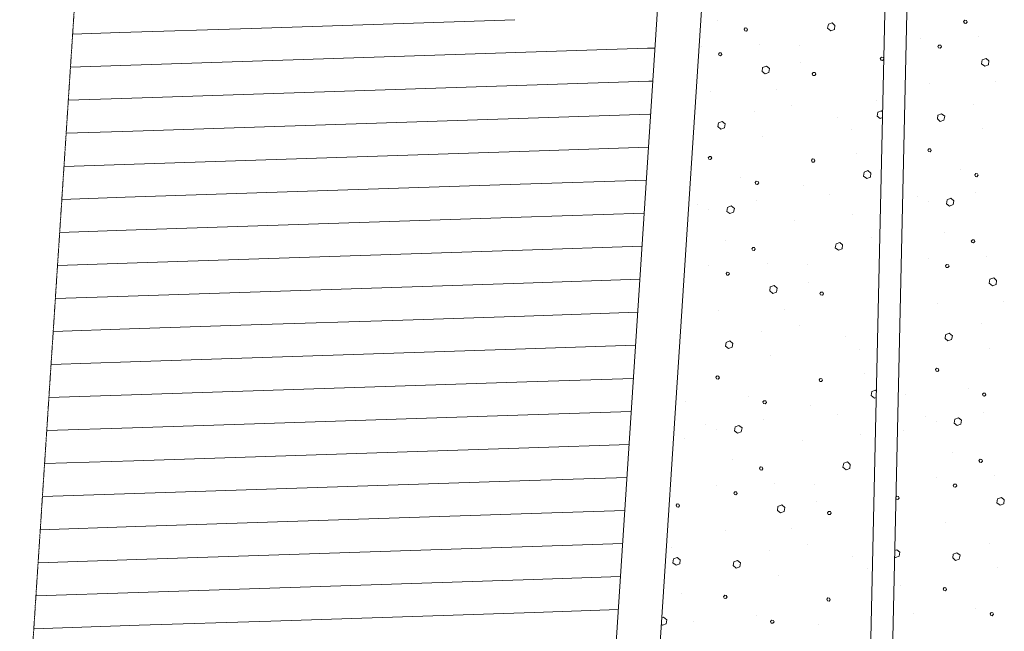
# Model space of a CAD drawing. Header units: millimetres. Extents: x -90830 to 24172, y -102460 to 73669.
# Tile 104 of 198: x -27131 to -22649, y 9297 to 12082. Entities that reach past the tile are written whole.
import ezdxf

# ---------------------------------------------------------------- set-up
doc = ezdxf.new("R2010")
doc.units = ezdxf.units.MM
doc.linetypes.add('ACAD_ISO14W100_S12', pattern=[0.009, 0.007, -0.001, 0, 0, 0, 0, 0, -0.001])
for name, color, linetype, lineweight in [('D21-BUITENWANDEN', 253, 'Continuous', 9), ('Standard', 253, 'Continuous', 9), ('V27-DAKEN', 253, 'Continuous', 9), ('V36-HOOGTELIJN2000', 253, 'ACAD_ISO14W100_S12', 9)]:
    doc.layers.add(name, color=color, linetype=linetype, lineweight=lineweight)

msp = doc.modelspace()

# ---------------------------------------------------------------- linework, layer by layer
at = {"layer": 'D21-BUITENWANDEN'}
msp.add_line((-22970.6, 22008.7), (-23267.8, 8782), dxfattribs=at)
at = {"layer": 'Standard'}
for p, q in [((-22872.9, 21906.6), (-23165.5, 8879.8)), ((-26076.3, 12042.6), (-25476.7, 12062.3)), ((-25476.7, 12062.3), (-24877, 12082)), ((-23954.6, 12077.4), (-23954.6, 12077.4)), ((-23449.7, 12061), (-23453.1, 12042.9)), ((-23432.9, 12067.6), (-23449.7, 12061)), ((-23419.5, 12056.1), (-23432.9, 12067.6)), ((-22829, 12079.7), (-22833.8, 12073.5)), ((-22833.8, 12073.5), (-22830.5, 12066.6)), ((-22830.5, 12066.6), (-22823.4, 12064.9)), ((-22820.9, 12079), (-22829, 12079.7)), ((-22823.4, 12064.9), (-22817.7, 12071.1)), ((-22817.7, 12071.1), (-22820.9, 12079)), ((-26890.1, 12015.9), (-26676, 12023)), ((-26676, 12023), (-26076.3, 12042.6)), ((-23828.4, 12044.8), (-23833.1, 12038.6)), ((-23833.1, 12038.6), (-23829.9, 12031.7)), ((-23829.9, 12031.7), (-23822.8, 12030)), ((-23820.3, 12044.1), (-23828.4, 12044.8)), ((-23822.8, 12030), (-23817.1, 12036.2)), ((-23817.1, 12036.2), (-23820.3, 12044.1)), ((-23453.1, 12042.9), (-23438.7, 12031.4)), ((-23438.7, 12031.4), (-23421.9, 12038)), ((-23421.9, 12038), (-23419.5, 12056.1)), ((-23763.7, 11970), (-23763.7, 11970)), ((-23029.2, 11995.6), (-23029.2, 11995.6)), ((-22764.3, 12004.9), (-22764.3, 12004.9)), ((-25471.8, 11912.4), (-24872.1, 11932.1)), ((-24872.1, 11932.1), (-24272.4, 11951.8)), ((-24272.4, 11951.8), (-24238.6, 11952.9)), ((-24028.5, 11960.7), (-24028.5, 11960.7)), ((-23945.5, 11931.6), (-23950.3, 11925.4)), ((-23950.3, 11925.4), (-23947, 11918.6)), ((-23937.5, 11930.9), (-23945.5, 11931.6)), ((-23940, 11917.8), (-23934.2, 11924)), ((-23934.2, 11924), (-23937.5, 11930.9)), ((-23581.4, 11965.3), (-23581.4, 11965.3)), ((-22946.1, 11966.5), (-22950.9, 11960.3)), ((-22950.9, 11960.3), (-22947.6, 11953.5)), ((-22947.6, 11953.5), (-22940.6, 11952.7)), ((-22938.1, 11965.8), (-22946.1, 11966.5)), ((-22940.6, 11952.7), (-22934.8, 11958.9)), ((-22934.8, 11958.9), (-22938.1, 11965.8)), ((-26671.1, 11873), (-26071.4, 11892.7)), ((-26071.4, 11892.7), (-25471.8, 11912.4)), ((-23947, 11918.6), (-23940, 11917.8)), ((-23575.6, 11885.5), (-23575.6, 11885.5)), ((-23208.3, 11911.3), (-23213.1, 11905.2)), ((-23213.1, 11905.2), (-23209.9, 11898.3)), ((-23209.9, 11898.3), (-23202.8, 11896.5)), ((-23200.3, 11909.6), (-23208.3, 11911.3)), ((-23202.8, 11896.5), (-23197.7, 11902)), ((-23197.6, 11904), (-23200.3, 11909.6)), ((-22749.6, 11899.3), (-22752, 11881.2)), ((-22752, 11881.2), (-22737.6, 11869.7)), ((-22731.8, 11906), (-22749.6, 11899.3)), ((-22718.4, 11894.4), (-22731.8, 11906)), ((-22720.8, 11876.3), (-22718.4, 11894.4)), ((-26900, 11865.5), (-26671.1, 11873)), ((-23749, 11864.4), (-23751.4, 11846.3)), ((-23751.4, 11846.3), (-23737, 11834.8)), ((-23731.2, 11871.1), (-23749, 11864.4)), ((-23737, 11834.8), (-23720.2, 11841.4)), ((-23717.8, 11859.5), (-23731.2, 11871.1)), ((-23720.2, 11841.4), (-23717.8, 11859.5)), ((-23518.1, 11841.5), (-23522.9, 11835.3)), ((-23522.9, 11835.3), (-23519.6, 11828.4)), ((-23510, 11840.8), (-23518.1, 11841.5)), ((-23506.8, 11833.9), (-23510, 11840.8)), ((-22737.6, 11869.7), (-22720.8, 11876.3)), ((-24867.2, 11782.2), (-24267.5, 11801.9)), ((-24267.5, 11801.9), (-24248.4, 11802.5)), ((-23519.6, 11828.4), (-23511.6, 11827.7)), ((-23511.6, 11827.7), (-23506.8, 11833.9)), ((-22987, 11790), (-22987, 11790)), ((-22687.1, 11798.5), (-22687.1, 11798.5)), ((-26066.5, 11742.8), (-25466.8, 11762.5)), ((-25466.8, 11762.5), (-24867.2, 11782.2)), ((-23986.3, 11755.1), (-23986.3, 11755.1)), ((-23686.5, 11763.6), (-23686.5, 11763.6)), ((-26909.8, 11715.1), (-26666.2, 11723.1)), ((-26666.2, 11723.1), (-26066.5, 11742.8)), ((-23232.5, 11714.4), (-23232.5, 11714.4)), ((-23787, 11663), (-23787, 11663)), ((-23615.9, 11691), (-23615.9, 11691)), ((-23224.6, 11660.6), (-23228, 11642.5)), ((-23207.8, 11667.2), (-23224.6, 11660.6)), ((-23203, 11663.1), (-23207.8, 11667.2)), ((-22787.6, 11697.9), (-22787.6, 11697.9)), ((-26061.6, 11592.9), (-25461.9, 11612.6)), ((-25461.9, 11612.6), (-24862.2, 11632.3)), ((-24862.2, 11632.3), (-24262.6, 11651.9)), ((-24262.6, 11651.9), (-24258.3, 11652.1)), ((-23950.3, 11612.3), (-23952.7, 11595.2)), ((-23933.6, 11618.8), (-23950.3, 11612.3)), ((-23919.1, 11607.3), (-23933.6, 11618.8)), ((-23407.9, 11638.2), (-23407.9, 11638.2)), ((-23228, 11642.5), (-23213.6, 11632)), ((-23213.6, 11632), (-23203.7, 11635.9)), ((-22950.9, 11647.2), (-22953.4, 11630.1)), ((-22953.4, 11630.1), (-22939.9, 11618.5)), ((-22934.2, 11653.7), (-22950.9, 11647.2)), ((-22939.9, 11618.5), (-22923.2, 11625.1)), ((-22919.8, 11642.2), (-22934.2, 11653.7)), ((-22923.2, 11625.1), (-22919.8, 11642.2)), ((-26919.6, 11564.7), (-26661.3, 11573.2)), ((-26661.3, 11573.2), (-26061.6, 11592.9)), ((-23952.7, 11595.2), (-23939.3, 11583.6)), ((-23939.3, 11583.6), (-23922.6, 11590.2)), ((-23922.6, 11590.2), (-23919.1, 11607.3)), ((-23342.9, 11581.4), (-23342.9, 11581.4)), ((-22748.7, 11586.2), (-22748.7, 11586.2)), ((-23748.1, 11551.3), (-23748.1, 11551.3)), ((-25457, 11462.6), (-24857.3, 11482.3)), ((-24857.3, 11482.3), (-24268.1, 11501.7)), ((-22991.7, 11494.6), (-22997.4, 11488.4)), ((-22997.4, 11488.4), (-22994.2, 11481.5)), ((-22994.2, 11481.5), (-22986.1, 11479.8)), ((-22984.6, 11493.9), (-22991.7, 11494.6)), ((-22986.1, 11479.8), (-22981.3, 11486)), ((-22981.3, 11486), (-22984.6, 11493.9)), ((-26656.3, 11423.3), (-26056.7, 11443)), ((-26056.7, 11443), (-25457, 11462.6)), ((-23991, 11459.7), (-23996.8, 11453.5)), ((-23996.8, 11453.5), (-23993.6, 11446.6)), ((-23993.6, 11446.6), (-23985.5, 11444.9)), ((-23984, 11459), (-23991, 11459.7)), ((-23985.5, 11444.9), (-23980.7, 11451.1)), ((-23980.7, 11451.1), (-23984, 11459)), ((-23522.4, 11448.1), (-23527.1, 11441.9)), ((-23527.1, 11441.9), (-23523.9, 11434)), ((-23523.9, 11434), (-23515.8, 11433.3)), ((-23514.3, 11446.4), (-23522.4, 11448.1)), ((-23515.8, 11433.3), (-23511, 11439.5)), ((-23511, 11439.5), (-23514.3, 11446.4)), ((-23322.1, 11472.1), (-23322.1, 11472.1)), ((-26929.4, 11414.3), (-26656.3, 11423.3)), ((-23287.1, 11388.3), (-23289.5, 11370.2)), ((-23270.3, 11394.9), (-23287.1, 11388.3)), ((-23255.9, 11383.3), (-23270.3, 11394.9)), ((-22848.3, 11400.6), (-22848.3, 11400.6)), ((-24852.4, 11332.4), (-24277.9, 11351.3)), ((-23847.7, 11365.7), (-23847.7, 11365.7)), ((-23777.9, 11346.1), (-23782.8, 11340.9)), ((-23782.8, 11340.9), (-23779.5, 11333)), ((-23769.9, 11345.4), (-23777.9, 11346.1)), ((-23766.7, 11338.5), (-23769.9, 11345.4)), ((-23289.5, 11370.2), (-23275.1, 11358.7)), ((-23275.1, 11358.7), (-23258.3, 11365.3)), ((-23258.3, 11365.3), (-23255.9, 11383.3)), ((-22778.6, 11381), (-22783.4, 11375.8)), ((-22783.4, 11375.8), (-22780.1, 11367.9)), ((-22780.1, 11367.9), (-22773.1, 11367.2)), ((-22770.5, 11380.3), (-22778.6, 11381)), ((-22773.1, 11367.2), (-22767.3, 11373.4)), ((-22767.3, 11373.4), (-22770.5, 11380.3)), ((-26051.7, 11293), (-25452.1, 11312.7)), ((-25452.1, 11312.7), (-24852.4, 11332.4)), ((-23779.5, 11333), (-23772.5, 11332.3)), ((-23772.5, 11332.3), (-23766.7, 11338.5)), ((-23564.1, 11326.6), (-23564.1, 11326.6)), ((-26939.2, 11263.9), (-26651.4, 11273.4)), ((-26651.4, 11273.4), (-26051.7, 11293)), ((-23778.9, 11260), (-23778.9, 11260)), ((-23444.6, 11284.7), (-23444.6, 11284.7)), ((-23044, 11274.7), (-23044, 11274.7)), ((-22994.2, 11252.4), (-22994.2, 11252.4)), ((-22909.5, 11262.4), (-22911.9, 11244.3)), ((-22892.7, 11269), (-22909.5, 11262.4)), ((-22878.3, 11257.5), (-22892.7, 11269)), ((-22881.7, 11240.3), (-22878.3, 11257.5)), ((-22779.6, 11294.9), (-22779.6, 11294.9)), ((-24043.4, 11239.8), (-24043.4, 11239.8)), ((-23993.6, 11217.5), (-23993.6, 11217.5)), ((-23908.9, 11227.5), (-23911.3, 11209.4)), ((-23911.3, 11209.4), (-23897.9, 11198.8)), ((-23892.1, 11234.1), (-23908.9, 11227.5)), ((-23877.7, 11222.6), (-23892.1, 11234.1)), ((-23881.1, 11205.4), (-23877.7, 11222.6)), ((-22911.9, 11244.3), (-22898.5, 11233.7)), ((-22898.5, 11233.7), (-22881.7, 11240.3)), ((-26046.8, 11143.1), (-25447.1, 11162.8)), ((-25447.1, 11162.8), (-24847.5, 11182.5)), ((-24847.5, 11182.5), (-24287.7, 11200.9)), ((-23897.9, 11198.8), (-23881.1, 11205.4)), ((-23602.6, 11166.1), (-23602.6, 11166.1)), ((-23340.3, 11193.3), (-23340.3, 11193.3)), ((-26949.1, 11113.5), (-26646.5, 11123.4)), ((-26646.5, 11123.4), (-26046.8, 11143.1)), ((-23919.7, 11078), (-23919.7, 11078)), ((-23254.6, 11088.2), (-23254.6, 11088.2)), ((-22920.3, 11112.9), (-22920.3, 11112.9)), ((-22794.1, 11080.3), (-22798.9, 11074.1)), ((-22798.9, 11074.1), (-22795.6, 11067.2)), ((-22786, 11079.6), (-22794.1, 11080.3)), ((-22782.8, 11071.7), (-22786, 11079.6)), ((-25442.2, 11012.9), (-24842.5, 11032.6)), ((-24842.5, 11032.6), (-24297.5, 11050.5)), ((-23793.5, 11045.4), (-23798.2, 11039.2)), ((-23798.2, 11039.2), (-23795, 11032.3)), ((-23795, 11032.3), (-23787.9, 11030.6)), ((-23785.4, 11044.7), (-23793.5, 11045.4)), ((-23787.9, 11030.6), (-23782.2, 11036.8)), ((-23782.2, 11036.8), (-23785.4, 11044.7)), ((-23414.8, 11061.6), (-23418.2, 11043.5)), ((-23418.2, 11043.5), (-23403.8, 11032)), ((-23398, 11068.2), (-23414.8, 11061.6)), ((-23403.8, 11032), (-23387, 11038.6)), ((-23384.6, 11056.7), (-23398, 11068.2)), ((-23387, 11038.6), (-23384.6, 11056.7)), ((-22795.6, 11067.2), (-22788.5, 11065.5)), ((-22788.5, 11065.5), (-22782.8, 11071.7)), ((-26641.6, 10973.5), (-26041.9, 10993.2)), ((-26041.9, 10993.2), (-25442.2, 11012.9)), ((-22994.3, 10996.2), (-22994.3, 10996.2)), ((-22729.4, 11005.5), (-22729.4, 11005.5)), ((-26958.9, 10963.1), (-26641.6, 10973.5)), ((-23993.7, 10961.3), (-23993.7, 10961.3)), ((-23728.8, 10970.6), (-23728.8, 10970.6)), ((-23546.5, 10966), (-23546.5, 10966)), ((-22911.2, 10967.1), (-22916, 10961)), ((-22916, 10961), (-22912.7, 10954.1)), ((-22912.7, 10954.1), (-22905.7, 10953.3)), ((-22903.2, 10966.4), (-22911.2, 10967.1)), ((-22905.7, 10953.3), (-22899.9, 10959.5)), ((-22899.9, 10959.5), (-22903.2, 10966.4)), ((-24837.6, 10882.7), (-24307.4, 10900.1)), ((-23910.6, 10932.2), (-23915.4, 10926.1)), ((-23915.4, 10926.1), (-23912.1, 10919.2)), ((-23912.1, 10919.2), (-23905.1, 10918.4)), ((-23902.6, 10931.5), (-23910.6, 10932.2)), ((-23905.1, 10918.4), (-23899.3, 10924.6)), ((-23899.3, 10924.6), (-23902.6, 10931.5)), ((-22714.7, 10899.9), (-22717.1, 10881.8)), ((-22696.9, 10906.6), (-22714.7, 10899.9)), ((-22683.5, 10895), (-22696.9, 10906.6)), ((-22685.9, 10876.9), (-22683.5, 10895)), ((-26037, 10843.3), (-25437.3, 10863)), ((-25437.3, 10863), (-24837.6, 10882.7)), ((-23714.1, 10865), (-23716.5, 10846.9)), ((-23696.3, 10871.7), (-23714.1, 10865)), ((-23682.9, 10860.1), (-23696.3, 10871.7)), ((-23685.3, 10842), (-23682.9, 10860.1)), ((-23540.7, 10886.1), (-23540.7, 10886.1)), ((-22717.1, 10881.8), (-22702.7, 10870.3)), ((-22702.7, 10870.3), (-22685.9, 10876.9)), ((-26968.7, 10812.7), (-26636.7, 10823.6)), ((-26636.7, 10823.6), (-26037, 10843.3)), ((-23716.5, 10846.9), (-23702.1, 10835.4)), ((-23702.1, 10835.4), (-23685.3, 10842)), ((-23483.2, 10842.1), (-23488, 10835.9)), ((-23488, 10835.9), (-23484.7, 10829)), ((-23484.7, 10829), (-23476.7, 10828.3)), ((-23475.1, 10841.4), (-23483.2, 10842.1)), ((-23476.7, 10828.3), (-23471.9, 10834.5)), ((-23471.9, 10834.5), (-23475.1, 10841.4)), ((-23651.6, 10764.2), (-23651.6, 10764.2)), ((-22952.1, 10790.6), (-22952.1, 10790.6)), ((-22652.2, 10799.1), (-22652.2, 10799.1)), ((-25432.4, 10713.1), (-24832.7, 10732.7)), ((-24832.7, 10732.7), (-24317.2, 10749.7)), ((-23951.4, 10755.7), (-23951.4, 10755.7)), ((-26978.5, 10662.3), (-26631.7, 10673.7)), ((-26631.7, 10673.7), (-26032.1, 10693.4)), ((-26032.1, 10693.4), (-25432.4, 10713.1)), ((-23581, 10691.6), (-23581, 10691.6)), ((-22752.7, 10698.5), (-22752.7, 10698.5)), ((-23752.1, 10663.6), (-23752.1, 10663.6)), ((-23373, 10638.8), (-23373, 10638.8)), ((-22916, 10647.8), (-22918.5, 10630.7)), ((-22918.5, 10630.7), (-22905, 10619.1)), ((-22899.3, 10654.4), (-22916, 10647.8)), ((-22905, 10619.1), (-22888.3, 10625.7)), ((-22884.9, 10642.8), (-22899.3, 10654.4)), ((-22888.3, 10625.7), (-22884.9, 10642.8)), ((-25427.5, 10563.1), (-24827.8, 10582.8)), ((-24827.8, 10582.8), (-24327, 10599.3)), ((-23915.4, 10612.9), (-23917.8, 10595.8)), ((-23917.8, 10595.8), (-23904.4, 10584.2)), ((-23898.7, 10619.5), (-23915.4, 10612.9)), ((-23904.4, 10584.2), (-23887.7, 10590.8)), ((-23884.3, 10607.9), (-23898.7, 10619.5)), ((-23887.7, 10590.8), (-23884.3, 10607.9)), ((-23308, 10582), (-23308, 10582)), ((-22713.8, 10586.8), (-22713.8, 10586.8)), ((-26626.8, 10523.8), (-26027.1, 10543.4)), ((-26027.1, 10543.4), (-25427.5, 10563.1)), ((-23713.2, 10551.9), (-23713.2, 10551.9)), ((-26988.4, 10511.9), (-26626.8, 10523.8)), ((-22956.8, 10495.2), (-22962.5, 10489)), ((-22949.7, 10494.5), (-22956.8, 10495.2)), ((-22946.4, 10486.6), (-22949.7, 10494.5)), ((-24822.9, 10432.9), (-24336.8, 10448.9)), ((-23956.1, 10460.3), (-23961.9, 10454.1)), ((-23961.9, 10454.1), (-23958.7, 10447.3)), ((-23958.7, 10447.3), (-23950.6, 10445.5)), ((-23949.1, 10459.6), (-23956.1, 10460.3)), ((-23950.6, 10445.5), (-23945.8, 10451.7)), ((-23945.8, 10451.7), (-23949.1, 10459.6)), ((-23487.5, 10448.7), (-23492.2, 10442.5)), ((-23479.4, 10447), (-23487.5, 10448.7)), ((-23476.1, 10440.1), (-23479.4, 10447)), ((-23287.2, 10472.7), (-23287.2, 10472.7)), ((-22962.5, 10489), (-22959.3, 10482.2)), ((-22959.3, 10482.2), (-22951.2, 10480.4)), ((-22951.2, 10480.4), (-22946.4, 10486.6)), ((-26022.2, 10393.5), (-25422.5, 10413.2)), ((-25422.5, 10413.2), (-24822.9, 10432.9)), ((-23492.2, 10442.5), (-23489, 10434.6)), ((-23489, 10434.6), (-23480.9, 10433.9)), ((-23480.9, 10433.9), (-23476.1, 10440.1)), ((-22813.4, 10401.2), (-22813.4, 10401.2)), ((-26998.2, 10361.5), (-26621.9, 10373.8)), ((-26621.9, 10373.8), (-26022.2, 10393.5)), ((-23812.8, 10366.3), (-23812.8, 10366.3)), ((-23252.2, 10388.9), (-23254.6, 10370.8)), ((-23254.6, 10370.8), (-23240.2, 10359.3)), ((-23235.4, 10395.5), (-23252.2, 10388.9)), ((-23240.2, 10359.3), (-23232.3, 10362.4)), ((-23231.6, 10392.4), (-23235.4, 10395.5)), ((-23098.7, 10377.2), (-23098.7, 10377.2)), ((-22743.7, 10381.6), (-22748.5, 10376.4)), ((-22748.5, 10376.4), (-22745.2, 10368.6)), ((-22745.2, 10368.6), (-22738.2, 10367.8)), ((-22735.6, 10380.9), (-22743.7, 10381.6)), ((-22738.2, 10367.8), (-22732.4, 10374)), ((-22732.4, 10374), (-22735.6, 10380.9)), ((-24098.1, 10342.3), (-24098.1, 10342.3)), ((-23743, 10346.7), (-23747.9, 10341.5)), ((-23747.9, 10341.5), (-23744.6, 10333.7)), ((-23744.6, 10333.7), (-23737.6, 10332.9)), ((-23735, 10346), (-23743, 10346.7)), ((-23737.6, 10332.9), (-23731.8, 10339.1)), ((-23731.8, 10339.1), (-23735, 10346)), ((-23529.2, 10327.2), (-23529.2, 10327.2)), ((-25417.6, 10263.3), (-24817.9, 10283)), ((-24817.9, 10283), (-24346.7, 10298.4)), ((-23409.7, 10285.3), (-23409.7, 10285.3)), ((-23009.1, 10275.3), (-23009.1, 10275.3)), ((-22857.8, 10269.6), (-22874.6, 10263)), ((-22843.4, 10258.1), (-22857.8, 10269.6)), ((-22744.7, 10295.5), (-22744.7, 10295.5)), ((-27008, 10211.1), (-26617, 10223.9)), ((-26617, 10223.9), (-26017.3, 10243.6)), ((-26017.3, 10243.6), (-25417.6, 10263.3)), ((-24008.5, 10240.4), (-24008.5, 10240.4)), ((-23874, 10228.1), (-23876.4, 10210)), ((-23857.2, 10234.7), (-23874, 10228.1)), ((-23842.8, 10223.2), (-23857.2, 10234.7)), ((-23846.2, 10206), (-23842.8, 10223.2)), ((-23744, 10260.6), (-23744, 10260.6)), ((-22959.3, 10253), (-22959.3, 10253)), ((-22874.6, 10263), (-22877, 10244.9)), ((-22877, 10244.9), (-22863.6, 10234.3)), ((-22863.6, 10234.3), (-22846.8, 10240.9)), ((-22846.8, 10240.9), (-22843.4, 10258.1)), ((-24106.3, 10176.9), (-24106.3, 10176.9)), ((-23958.7, 10218.1), (-23958.7, 10218.1)), ((-23876.4, 10210), (-23863, 10199.4)), ((-23863, 10199.4), (-23846.2, 10206)), ((-23305.4, 10193.9), (-23305.4, 10193.9)), ((-23107, 10211.8), (-23107, 10211.8)), ((-25412.7, 10113.4), (-24813, 10133.1)), ((-24813, 10133.1), (-24356.5, 10148)), ((-23567.7, 10166.7), (-23567.7, 10166.7)), ((-26612.1, 10074), (-26012.4, 10093.7)), ((-26012.4, 10093.7), (-25412.7, 10113.4)), ((-22885.4, 10113.5), (-22885.4, 10113.5)), ((-27017.8, 10060.7), (-26612.1, 10074)), ((-23884.8, 10078.6), (-23884.8, 10078.6)), ((-23758.6, 10046), (-23763.3, 10039.8)), ((-23750.5, 10045.3), (-23758.6, 10046)), ((-23747.3, 10037.4), (-23750.5, 10045.3)), ((-23379.9, 10062.2), (-23383.3, 10044.1)), ((-23383.3, 10044.1), (-23368.9, 10032.6)), ((-23363.1, 10068.8), (-23379.9, 10062.2)), ((-23349.7, 10057.3), (-23363.1, 10068.8)), ((-23352.1, 10039.2), (-23349.7, 10057.3)), ((-22759.2, 10080.9), (-22764, 10074.7)), ((-22764, 10074.7), (-22760.7, 10067.8)), ((-22760.7, 10067.8), (-22753.7, 10066.1)), ((-22751.1, 10080.2), (-22759.2, 10080.9)), ((-22753.7, 10066.1), (-22747.9, 10072.3)), ((-22747.9, 10072.3), (-22751.1, 10080.2)), ((-24808.1, 9983.1), (-24366.3, 9997.6)), ((-23763.3, 10039.8), (-23760.1, 10032.9)), ((-23760.1, 10032.9), (-23753, 10031.2)), ((-23753, 10031.2), (-23747.3, 10037.4)), ((-23368.9, 10032.6), (-23352.1, 10039.2)), ((-22959.4, 9996.9), (-22959.4, 9996.9)), ((-22694.5, 10006.1), (-22694.5, 10006.1)), ((-26007.5, 9943.8), (-25407.8, 9963.5)), ((-25407.8, 9963.5), (-24808.1, 9983.1)), ((-23958.8, 9962), (-23958.8, 9962)), ((-23693.9, 9971.2), (-23693.9, 9971.2)), ((-23511.6, 9966.6), (-23511.6, 9966.6)), ((-22876.3, 9967.7), (-22881.1, 9961.6)), ((-22881.1, 9961.6), (-22877.8, 9954.7)), ((-22877.8, 9954.7), (-22870.8, 9953.9)), ((-22868.3, 9967), (-22876.3, 9967.7)), ((-22870.8, 9953.9), (-22865, 9960.1)), ((-22865, 9960.1), (-22868.3, 9967)), ((-27027.6, 9910.3), (-26607.1, 9924.1)), ((-26607.1, 9924.1), (-26007.5, 9943.8)), ((-23875.7, 9932.8), (-23880.5, 9926.7)), ((-23880.5, 9926.7), (-23877.2, 9919.8)), ((-23877.2, 9919.8), (-23870.2, 9919)), ((-23867.7, 9932.1), (-23875.7, 9932.8)), ((-23870.2, 9919), (-23864.4, 9925.2)), ((-23864.4, 9925.2), (-23867.7, 9932.1)), ((-23138.5, 9912.6), (-23142.5, 9907.5)), ((-23130.5, 9910.8), (-23138.5, 9912.6)), ((-23127.2, 9903.9), (-23130.5, 9910.8)), ((-22662, 9907.2), (-22679.8, 9900.6)), ((-22648.6, 9895.6), (-22662, 9907.2)), ((-24137.9, 9877.7), (-24142.7, 9871.5)), ((-24142.7, 9871.5), (-24139.5, 9864.6)), ((-24139.5, 9864.6), (-24132.4, 9862.8)), ((-24129.9, 9875.9), (-24137.9, 9877.7)), ((-24132.4, 9862.8), (-24126.6, 9869)), ((-24126.6, 9869), (-24129.9, 9875.9)), ((-23679.2, 9865.7), (-23681.6, 9847.6)), ((-23661.4, 9872.3), (-23679.2, 9865.7)), ((-23648, 9860.7), (-23661.4, 9872.3)), ((-23505.8, 9886.7), (-23505.8, 9886.7)), ((-23142.5, 9904.7), (-23140.1, 9899.5)), ((-23140.1, 9899.5), (-23133, 9897.7)), ((-23133, 9897.7), (-23127.2, 9903.9)), ((-22679.8, 9900.6), (-22682.2, 9882.5)), ((-22682.2, 9882.5), (-22667.8, 9871)), ((-22667.8, 9871), (-22651, 9877.5)), ((-22651, 9877.5), (-22648.6, 9895.6)), ((-25402.9, 9813.5), (-24803.2, 9833.2)), ((-24803.2, 9833.2), (-24376.1, 9847.2)), ((-23681.6, 9847.6), (-23667.2, 9836.1)), ((-23667.2, 9836.1), (-23650.4, 9842.6)), ((-23650.4, 9842.6), (-23648, 9860.7)), ((-23448.3, 9842.7), (-23453.1, 9836.5)), ((-23453.1, 9836.5), (-23449.8, 9829.6)), ((-23449.8, 9829.6), (-23441.8, 9828.9)), ((-23440.2, 9842), (-23448.3, 9842.7)), ((-23441.8, 9828.9), (-23437, 9835.1)), ((-23437, 9835.1), (-23440.2, 9842)), ((-27037.5, 9759.9), (-26602.2, 9774.2)), ((-26602.2, 9774.2), (-26002.5, 9793.9)), ((-26002.5, 9793.9), (-25402.9, 9813.5)), ((-22917.2, 9791.2), (-22917.2, 9791.2)), ((-23916.5, 9756.3), (-23916.5, 9756.3)), ((-23616.7, 9764.8), (-23616.7, 9764.8)), ((-25397.9, 9663.6), (-24798.3, 9683.3)), ((-24798.3, 9683.3), (-24385.9, 9696.8)), ((-23546.1, 9692.2), (-23546.1, 9692.2)), ((-22717.8, 9699.1), (-22717.8, 9699.1)), ((-26597.3, 9624.2), (-25997.6, 9643.9)), ((-25997.6, 9643.9), (-25397.9, 9663.6)), ((-24162.1, 9680.7), (-24162.1, 9680.7)), ((-23717.2, 9664.2), (-23717.2, 9664.2)), ((-23338.1, 9639.4), (-23338.1, 9639.4)), ((-23138, 9668.4), (-23147.9, 9664.5)), ((-23143.8, 9633.2), (-23127, 9639.8)), ((-23124.6, 9656.9), (-23138, 9668.4)), ((-23127, 9639.8), (-23124.6, 9656.9)), ((-22881.2, 9648.4), (-22883.6, 9631.3)), ((-22864.4, 9655), (-22881.2, 9648.4)), ((-22850, 9643.5), (-22864.4, 9655)), ((-22853.4, 9626.3), (-22850, 9643.5)), ((-27047.3, 9609.5), (-26597.3, 9624.2)), ((-24154.2, 9626.9), (-24157.5, 9608.8)), ((-24157.5, 9608.8), (-24143.2, 9598.3)), ((-24137.4, 9633.5), (-24154.2, 9626.9)), ((-24143.2, 9598.3), (-24126.4, 9604.9)), ((-24124, 9622), (-24137.4, 9633.5)), ((-24126.4, 9604.9), (-24124, 9622)), ((-23880.5, 9613.5), (-23882.9, 9596.4)), ((-23882.9, 9596.4), (-23869.5, 9584.8)), ((-23863.8, 9620.1), (-23880.5, 9613.5)), ((-23849.4, 9608.6), (-23863.8, 9620.1)), ((-23852.8, 9591.4), (-23849.4, 9608.6)), ((-23148.5, 9636.7), (-23143.8, 9633.2)), ((-22883.6, 9631.3), (-22870.1, 9619.7)), ((-22870.1, 9619.7), (-22853.4, 9626.3)), ((-23869.5, 9584.8), (-23852.8, 9591.4)), ((-23678.3, 9552.5), (-23678.3, 9552.5)), ((-23273.1, 9582.7), (-23273.1, 9582.7)), ((-22678.9, 9587.4), (-22678.9, 9587.4)), ((-25992.7, 9494), (-25393, 9513.7)), ((-25393, 9513.7), (-24793.3, 9533.4)), ((-24793.3, 9533.4), (-24395.8, 9546.4)), ((-23120.3, 9504.9), (-23120.3, 9504.9)), ((-27057.1, 9459.1), (-26592.4, 9474.3)), ((-26592.4, 9474.3), (-25992.7, 9494)), ((-24119.7, 9470), (-24119.7, 9470)), ((-23921.2, 9461), (-23927, 9454.8)), ((-23914.2, 9460.2), (-23921.2, 9461)), ((-23910.9, 9452.3), (-23914.2, 9460.2)), ((-23252.3, 9473.3), (-23252.3, 9473.3)), ((-22921.9, 9495.9), (-22927.6, 9489.7)), ((-22927.6, 9489.7), (-22924.4, 9482.8)), ((-22924.4, 9482.8), (-22916.3, 9481)), ((-22914.8, 9495.1), (-22921.9, 9495.9)), ((-22916.3, 9481), (-22911.5, 9487.2)), ((-22911.5, 9487.2), (-22914.8, 9495.1)), ((-23927, 9454.8), (-23923.8, 9447.9)), ((-23923.8, 9447.9), (-23915.7, 9446.1)), ((-23915.7, 9446.1), (-23910.9, 9452.3)), ((-23452.6, 9449.3), (-23457.3, 9443.1)), ((-23457.3, 9443.1), (-23454.1, 9435.2)), ((-23454.1, 9435.2), (-23446, 9434.5)), ((-23444.5, 9447.6), (-23452.6, 9449.3)), ((-23446, 9434.5), (-23441.2, 9440.7)), ((-23441.2, 9440.7), (-23444.5, 9447.6)), ((-25388.1, 9363.8), (-24788.4, 9383.5)), ((-24788.4, 9383.5), (-24405.6, 9396)), ((-23063.8, 9377.8), (-23063.8, 9377.8)), ((-22778.5, 9401.8), (-22778.5, 9401.8)), ((-22708.8, 9382.2), (-22713.6, 9377.1)), ((-22713.6, 9377.1), (-22710.3, 9369.2)), ((-22710.3, 9369.2), (-22703.3, 9368.4)), ((-22700.7, 9381.5), (-22708.8, 9382.2)), ((-22703.3, 9368.4), (-22697.5, 9374.6)), ((-22697.5, 9374.6), (-22700.7, 9381.5)), ((-27066.9, 9308.7), (-26587.4, 9324.4)), ((-26587.4, 9324.4), (-25987.8, 9344.1)), ((-25987.8, 9344.1), (-25388.1, 9363.8)), ((-24209.5, 9328.9), (-24204.7, 9325)), ((-24199.9, 9361.2), (-24207.6, 9358.1)), ((-24204.7, 9325), (-24187.9, 9331.6)), ((-24185.5, 9349.7), (-24199.9, 9361.2)), ((-24187.9, 9331.6), (-24185.5, 9349.7)), ((-24063.2, 9342.9), (-24063.2, 9342.9)), ((-23777.9, 9366.9), (-23777.9, 9366.9)), ((-23708.1, 9347.3), (-23713, 9342.2)), ((-23713, 9342.2), (-23709.7, 9334.3)), ((-23709.7, 9334.3), (-23702.7, 9333.5)), ((-23700.1, 9346.6), (-23708.1, 9347.3)), ((-23702.7, 9333.5), (-23696.9, 9339.7)), ((-23696.9, 9339.7), (-23700.1, 9346.6)), ((-23494.3, 9327.8), (-23494.3, 9327.8))]:
    msp.add_line(p, q, dxfattribs=at)
at = {"layer": 'V27-DAKEN'}
for p, q in [((-24227.1, 12129.3), (-24844.8, 2670.4)), ((-24026.9, 12124.9), (-24645.2, 2657.5))]:
    msp.add_line(p, q, dxfattribs=at)
at = {"layer": 'V36-HOOGTELIJN2000'}
msp.add_line((-26747.7, 14197.7), (-27489.2, 2843.1), dxfattribs=at)

doc.saveas('drawing.dxf')
